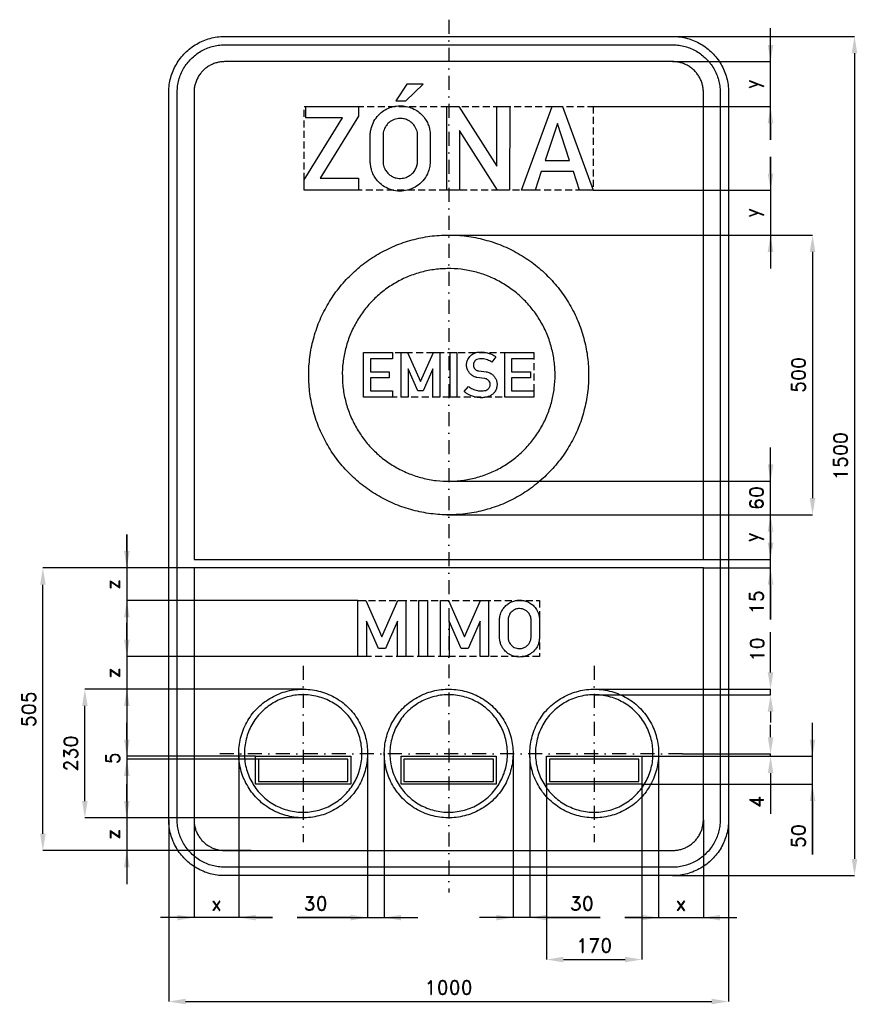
# Model space of a CAD drawing. Header units: millimetres. Extents: x -266 to 1230, y -230 to 1530.
import ezdxf

# ---------------------------------------------------------------- set-up
doc = ezdxf.new("R2010")
doc.units = ezdxf.units.MM
doc.header["$LTSCALE"] = 5
doc.linetypes.add('ČERCHOVANÁX2', pattern=[2, 1, -0.5, 0, -0.5])
doc.linetypes.add('ČÁRKOVANÁX2', pattern=[1.5, 1, -0.5])
doc.layers.add('Kóty', color=2, linetype='Continuous')
doc.layers.add('Značka', color=7, linetype='Continuous')
doc.styles.get("Standard").update_dxf_attribs({"font": 'romand.shx', "height": 25})
doc.dimstyles.get("Standard").update_dxf_attribs({"dimtxt": 25, "dimasz": 30, "dimexe": 0.18, "dimexo": 0.0625, "dimgap": 12.5, "dimtad": 1, "dimdec": 0, "dimzin": 0, "dimdsep": 46, "dimtxsty": 'Standard', "dimcen": 0.09, "dimadec": 0, "dimazin": 0, "dimtfac": 1, "dimtdec": 0, "dimtofl": 0, "dimtmove": 0, "dimatfit": 3, "dimfxl": 1, "dimtolj": 1, "dimtzin": 0, "dimarcsym": 0})

# ---------------------------------------------------------------- blocks, each defined once
blk = doc.blocks.new('*D0')
at = {"layer": 'Defpoints', "color": 0, "transparency": 16777216}
for p in [(503.3, 1145), (496.7, 645), (1150, 645)]:
    blk.add_point(p, dxfattribs=at)
at = {"layer": 'Kóty', "color": 0, "lineweight": -2, "transparency": 16777216}
for p, q in [((503.3, 1145), (1150.2, 1145)), ((1150, 1115), (1150, 675)), ((496.8, 645), (1150.2, 645))]:
    blk.add_line(p, q, dxfattribs=at)
at = {"layer": 'Kóty', "color": 0, "transparency": 16777216}
for points in [[(1145, 1115), (1155, 1115), (1150, 1145)], [(1145, 675), (1155, 675), (1150, 645)]]:
    blk.add_solid(points, dxfattribs=at)
at = {"layer": 'Kóty', "color": 0, "transparency": 16777216, "insert": (1125, 895), "char_height": 25, "attachment_point": 5, "rotation": 90}
blk.add_mtext('\\A1;500', dxfattribs=at)
blk = doc.blocks.new('*D1')
at = {"layer": 'Defpoints', "color": 0, "transparency": 16777216}
for p in [(-75, 550), (45, 550), (337.7, 491.7)]:
    blk.add_point(p, dxfattribs=at)
at = {"layer": 'Kóty', "color": 0, "lineweight": -2, "transparency": 16777216}
for p, q in [((-75, 580), (-75, 610)), ((44.9, 550), (-75.2, 550)), ((337.7, 491.7), (-75.2, 491.7)), ((-75, 461.7), (-75, 431.7))]:
    blk.add_line(p, q, dxfattribs=at)
at = {"layer": 'Kóty', "color": 0, "transparency": 16777216}
for points in [[(-80, 580), (-70, 580), (-75, 550)], [(-80, 461.7), (-70, 461.7), (-75, 491.7)]]:
    blk.add_solid(points, dxfattribs=at)
at = {"layer": 'Kóty', "color": 0, "transparency": 16777216, "insert": (-100, 520.8), "char_height": 25, "attachment_point": 5, "rotation": 90}
blk.add_mtext('\\A1;z', dxfattribs=at)
blk = doc.blocks.new('*D2')
at = {"layer": 'Defpoints', "color": 0, "transparency": 16777216}
for p in [(337.7, 391.7), (-75, 333.3), (241.5, 333.3)]:
    blk.add_point(p, dxfattribs=at)
at = {"layer": 'Kóty', "color": 0, "lineweight": -2, "transparency": 16777216}
for p, q in [((-75, 421.7), (-75, 451.7)), ((337.7, 391.7), (-75.2, 391.7)), ((241.4, 333.3), (-75.2, 333.3)), ((-75, 303.3), (-75, 273.3))]:
    blk.add_line(p, q, dxfattribs=at)
at = {"layer": 'Kóty', "color": 0, "transparency": 16777216}
for points in [[(-80, 421.7), (-70, 421.7), (-75, 391.7)], [(-80, 303.3), (-70, 303.3), (-75, 333.3)]]:
    blk.add_solid(points, dxfattribs=at)
at = {"layer": 'Kóty', "color": 0, "transparency": 16777216, "insert": (-100, 362.5), "char_height": 25, "attachment_point": 5, "rotation": 90}
blk.add_mtext('\\A1;z', dxfattribs=at)
blk = doc.blocks.new('*D3')
at = {"layer": 'Defpoints', "color": 0, "transparency": 16777216}
for p in [(675, 163.3), (845, 163.3), (845, -150)]:
    blk.add_point(p, dxfattribs=at)
at = {"layer": 'Kóty', "color": 0, "lineweight": -2, "transparency": 16777216}
for p, q in [((675, 163.3), (675, -150.2)), ((845, 163.3), (845, -150.2)), ((705, -150), (815, -150))]:
    blk.add_line(p, q, dxfattribs=at)
at = {"layer": 'Kóty', "color": 0, "transparency": 16777216}
for points in [[(705, -145), (705, -155), (675, -150)], [(815, -145), (815, -155), (845, -150)]]:
    blk.add_solid(points, dxfattribs=at)
at = {"layer": 'Kóty', "color": 0, "transparency": 16777216, "insert": (760, -125), "char_height": 25, "attachment_point": 5}
blk.add_mtext('\\A1;170', dxfattribs=at)
blk = doc.blocks.new('*D4')
at = {"layer": 'Defpoints', "color": 0, "transparency": 16777216}
for p in [(0, 100), (1000, 100), (1000, -225)]:
    blk.add_point(p, dxfattribs=at)
at = {"layer": 'Kóty', "color": 0, "lineweight": -2, "transparency": 16777216}
for p, q in [((0, 99.9), (0, -225.2)), ((1000, 99.9), (1000, -225.2)), ((30, -225), (970, -225))]:
    blk.add_line(p, q, dxfattribs=at)
at = {"layer": 'Kóty', "color": 0, "transparency": 16777216}
for points in [[(30, -220), (30, -230), (0, -225)], [(970, -220), (970, -230), (1000, -225)]]:
    blk.add_solid(points, dxfattribs=at)
at = {"layer": 'Kóty', "color": 0, "transparency": 16777216, "insert": (500, -200), "char_height": 25, "attachment_point": 5}
blk.add_mtext('\\A1;1000', dxfattribs=at)
blk = doc.blocks.new('*D5')
at = {"layer": 'Defpoints', "color": 0, "transparency": 16777216}
for p in [(900, 1500), (900, 0), (1225, 0)]:
    blk.add_point(p, dxfattribs=at)
at = {"layer": 'Kóty', "color": 0, "lineweight": -2, "transparency": 16777216}
for p, q in [((900.1, 1500), (1225.2, 1500)), ((1225, 1470), (1225, 30)), ((900.1, 0), (1225.2, 0))]:
    blk.add_line(p, q, dxfattribs=at)
at = {"layer": 'Kóty', "color": 0, "transparency": 16777216}
for points in [[(1220, 1470), (1230, 1470), (1225, 1500)], [(1220, 30), (1230, 30), (1225, 0)]]:
    blk.add_solid(points, dxfattribs=at)
at = {"layer": 'Kóty', "color": 0, "transparency": 16777216, "insert": (1200, 750), "char_height": 25, "attachment_point": 5, "rotation": 90}
blk.add_mtext('\\A1;1500', dxfattribs=at)
blk = doc.blocks.new('*D6')
at = {"layer": 'Defpoints', "color": 0, "transparency": 16777216}
for p in [(-150, 333.3), (241.5, 333.3), (240, 103.3)]:
    blk.add_point(p, dxfattribs=at)
at = {"layer": 'Kóty', "color": 0, "lineweight": -2, "transparency": 16777216}
for p, q in [((241.4, 333.3), (-150.2, 333.3)), ((-150, 133.3), (-150, 303.3)), ((239.9, 103.3), (-150.2, 103.3))]:
    blk.add_line(p, q, dxfattribs=at)
at = {"layer": 'Kóty', "color": 0, "transparency": 16777216}
for points in [[(-155, 303.3), (-145, 303.3), (-150, 333.3)], [(-155, 133.3), (-145, 133.3), (-150, 103.3)]]:
    blk.add_solid(points, dxfattribs=at)
at = {"layer": 'Kóty', "color": 0, "transparency": 16777216, "insert": (-175, 218.3), "char_height": 25, "attachment_point": 5, "rotation": 90}
blk.add_mtext('\\A1;230', dxfattribs=at)
blk = doc.blocks.new('*D7')
at = {"layer": 'Defpoints', "color": 0, "transparency": 16777216}
for p in [(-225, 550), (45, 550), (147.3, 45)]:
    blk.add_point(p, dxfattribs=at)
at = {"layer": 'Kóty', "color": 0, "lineweight": -2, "transparency": 16777216}
for p, q in [((44.9, 550), (-225.2, 550)), ((-225, 75), (-225, 520)), ((147.3, 45), (-225.2, 45))]:
    blk.add_line(p, q, dxfattribs=at)
at = {"layer": 'Kóty', "color": 0, "transparency": 16777216}
for points in [[(-230, 520), (-220, 520), (-225, 550)], [(-230, 75), (-220, 75), (-225, 45)]]:
    blk.add_solid(points, dxfattribs=at)
at = {"layer": 'Kóty', "color": 0, "transparency": 16777216, "insert": (-250, 297.5), "char_height": 25, "attachment_point": 5, "rotation": 90}
blk.add_mtext('\\A1;505', dxfattribs=at)

msp = doc.modelspace()

# ---------------------------------------------------------------- linework, layer by layer
at = {"layer": 'Kóty'}
for p, q in [((1075, 1315), (1075, 1515)), ((900.1, 1455), (1075.2, 1455)), ((758.1, 1375), (1075.2, 1375)), ((1075, 1345), (1075, 1315)), ((1075, 1255), (1075, 1285)), ((1075, 1285), (1075, 1085)), ((758.1, 1225), (1075.2, 1225)), ((503.3, 1145), (1075.2, 1145)), ((1075.1, 458.1), (1075.1, 765)), ((502.5, 705), (1075.3, 705)), ((496.9, 645), (1075.2, 645)), ((500.1, 645), (1075.3, 645)), ((1075, 595), (1075, 625)), ((1075.1, 595), (1075.1, 625)), ((-75, 610), (-75.1, -15)), ((1075, 615), (1075, 585)), ((1075, 615), (1075, 585)), ((1075.1, 615), (1075.1, 585)), ((955.1, 565), (1075.2, 565)), ((955.1, 565), (1075.3, 565)), ((955.1, 550), (1075.3, 550)), ((1075.1, 520), (1075.1, 458.1)), ((1075, 363.3), (1075, 435)), ((760.1, 323.3), (1075.2, 323.3)), ((760.2, 333.3), (1075.2, 333.3)), ((1075, 293.3), (1075, 273.8)), ((-75, 243.3), (-75, 273.3)), ((1075, 247.5), (1075, 269.8)), ((1150, 37.9), (1150, 273.3)), ((155, 213.3), (-75.2, 213.3)), ((125, 219.8), (125, -75.2)), ((355, 218.3), (355, -75.2)), ((385, 219.7), (385, -75.2)), ((615, 216.7), (615, -75.2)), ((645.1, 212.2), (645.1, -75.2)), ((845.1, 213.3), (1150.2, 213.3)), ((845.1, 213.3), (1075.2, 213.3)), ((845.1, 213.3), (1075.2, 213.3)), ((874.8, 225.4), (874.8, -75.2)), ((917.5, 217.5), (1075.2, 217.5)), ((160, 208.3), (-75.2, 208.3)), ((-75, 178.3), (-75, 106.7)), ((1075, 183.3), (1075, 110.5)), ((-75.1, 133.3), (-75.1, 163.3)), ((845.1, 163.3), (1150.2, 163.3)), ((1150, 133.3), (1150, 37.9)), ((238.4, 103.3), (-75.3, 103.3)), ((45, 99.9), (45, -75.2)), ((955, 99.9), (955, -75.2)), ((99.9, 45), (-75.3, 45)), ((185, -75), (-15, -75)), ((155, -75), (185, -75)), ((229.5, -75), (445, -75)), ((325, -75), (229.5, -75)), ((770.6, -75), (555, -75)), ((675.1, -75), (770.6, -75)), ((844.8, -75), (814.8, -75)), ((814.8, -75), (1015, -75))]:
    msp.add_line(p, q, dxfattribs=at)
for points in [[(1075, 323.3), (1075, 333.3)], [(1075, 213.3), (1075, 217.5)]]:
    msp.add_lwpolyline(points, dxfattribs=at)
for points in [[(1070, 1485), (1080, 1485), (1075, 1455)], [(1070, 1345), (1080, 1345), (1075, 1375)], [(1070, 1255), (1080, 1255), (1075, 1225)], [(1070, 1115), (1080, 1115), (1075, 1145)], [(1070.1, 735), (1080.1, 735), (1075.1, 705)], [(1070, 615), (1080, 615), (1075, 645)], [(1070, 615), (1080, 615), (1075, 645)], [(1070.1, 615), (1080.1, 615), (1075.1, 645)], [(1070, 595), (1080, 595), (1075, 565)], [(1070.1, 595), (1080.1, 595), (1075.1, 565)], [(1070.1, 520), (1080.1, 520), (1075.1, 550)], [(1070, 363.3), (1080, 363.3), (1075, 333.3)], [(1070, 293.3), (1080, 293.3), (1075, 323.3)], [(1070, 247.5), (1080, 247.5), (1075, 217.5)], [(-80, 243.3), (-70, 243.3), (-75, 213.3)], [(1145, 243.3), (1155, 243.3), (1150, 213.3)], [(1070, 183.3), (1080, 183.3), (1075, 213.3)], [(-80, 178.3), (-70, 178.3), (-75, 208.3)], [(1145, 133.3), (1155, 133.3), (1150, 163.3)], [(-80.1, 133.3), (-70.1, 133.3), (-75.1, 103.3)], [(-80.1, 15), (-70.1, 15), (-75.1, 45)], [(15, -70), (15, -80), (45, -75)], [(155, -70), (155, -80), (125, -75)], [(325, -70), (325, -80), (355, -75)], [(415, -70), (415, -80), (385, -75)], [(585, -70), (585, -80), (615, -75)], [(675.1, -70), (675.1, -80), (645.1, -75)], [(844.8, -70), (844.8, -80), (874.8, -75)], [(985, -70), (985, -80), (955, -75)]]:
    msp.add_solid(points, dxfattribs=at)
at = {"layer": 'Značka', "color": 6, "linetype": 'ČERCHOVANÁX2', "lineweight": 25, "ltscale": 5}
for p, q in [((500, 1530), (500, -30)), ((240, 375), (240, 60)), ((760, 375), (760, 60)), ((917.5, 217.5), (82.5, 217.5))]:
    msp.add_line(p, q, dxfattribs=at)
at = {"layer": 'Značka', "color": 5}
for points in [[(100, 0), (99.6, 0), (99.2, 0, -0.03218), (86.3, 0.9, -0.035443), (73.6, 3.5, -0.036267), (61.3, 7.7, -0.03442), (49.8, 13.5, -0.033722), (39, 20.7, -0.034085), (29.3, 29.3, -0.034209), (20.7, 39, -0.034229), (13.5, 49.8, -0.034044), (7.7, 61.3, -0.033412), (3.5, 73.6, -0.034127), (0.9, 86.3, -0.036745), (0, 99.2), (0, 99.6), (0, 100), (0, 1400), (0, 1400.4), (0, 1400.8, -0.03218), (0.9, 1413.7, -0.035441), (3.5, 1426.4, -0.03627), (7.7, 1438.7, -0.034417), (13.5, 1450.2, -0.033719), (20.7, 1461, -0.034078), (29.3, 1470.7, -0.034208), (39, 1479.3, -0.034227), (49.8, 1486.5, -0.034051), (61.3, 1492.3, -0.033416), (73.6, 1496.5, -0.034129), (86.3, 1499.1, -0.036746), (99.2, 1500), (99.6, 1500), (100, 1500), (900, 1500), (900.4, 1500), (900.8, 1500, -0.032179), (913.7, 1499.1, -0.035451), (926.4, 1496.5, -0.036282), (938.7, 1492.3, -0.034425), (950.2, 1486.5, -0.033731), (961, 1479.3, -0.034081), (970.7, 1470.7, -0.034214), (979.3, 1461, -0.034229), (986.5, 1450.2, -0.034034), (992.3, 1438.7, -0.033411), (996.5, 1426.4, -0.034122), (999.1, 1413.7, -0.036741), (1000, 1400.8), (1000, 1400.4), (1000, 1400), (1000, 100), (1000, 99.6), (1000, 99.2, -0.032179), (999.1, 86.3, -0.035442), (996.5, 73.6, -0.036264), (992.3, 61.3, -0.034415), (986.5, 49.8, -0.033719), (979.3, 39, -0.034086), (970.7, 29.3, -0.034205), (961, 20.7, -0.03423), (950.2, 13.5, -0.034046), (938.7, 7.7, -0.033413), (926.4, 3.5, -0.034127), (913.7, 0.9, -0.036745), (900.8, 0), (900.4, 0), (900, 0), (100, 0)], [(15, 550), (15, 565), (15, 1400), (15, 1400.3), (15, 1400.7, -0.032181), (15.8, 1411.6, -0.035444), (18, 1422.4, -0.036267), (21.5, 1432.9, -0.034419), (26.5, 1442.7, -0.033711), (32.6, 1451.9, -0.034078), (39.9, 1460.1, -0.034195), (48.1, 1467.4, -0.034219), (57.3, 1473.5, -0.034051), (67.1, 1478.4, -0.033409), (77.6, 1482, -0.034121), (88.4, 1484.3, -0.036745), (99.3, 1485), (99.7, 1485), (100, 1485), (900, 1485), (900.3, 1485), (900.7, 1485, -0.032174), (911.6, 1484.2, -0.03544), (922.4, 1482, -0.036261), (932.9, 1478.5, -0.03443), (942.7, 1473.5, -0.033731), (951.9, 1467.4, -0.03408), (960.1, 1460.1, -0.034212), (967.4, 1451.9, -0.03423), (973.5, 1442.7, -0.034037), (978.4, 1432.9, -0.033418), (982, 1422.4, -0.034127), (984.3, 1411.6, -0.036751), (985, 1400.7), (985, 1400.3), (985, 1400), (985, 565), (985, 550), (985, 100), (985, 99.7), (985, 99.3, -0.032185), (984.2, 88.4, -0.03545), (982, 77.6, -0.036271), (978.5, 67.1, -0.034419), (973.5, 57.3, -0.033715), (967.4, 48.1, -0.034083), (960.1, 39.9, -0.034209), (951.9, 32.6, -0.034231), (942.7, 26.5, -0.034042), (932.9, 21.6, -0.033411), (922.4, 18, -0.034127), (911.6, 15.7, -0.036745), (900.7, 15), (900.3, 15), (900, 15), (100, 15), (99.7, 15), (99.3, 15, -0.03218), (88.4, 15.8, -0.035443), (77.6, 18, -0.036267), (67.1, 21.5, -0.03442), (57.3, 26.5, -0.033721), (48.1, 32.6, -0.034085), (39.9, 39.9, -0.034209), (32.6, 48.1, -0.034229), (26.5, 57.3, -0.034045), (21.6, 67.1, -0.033412), (18, 77.6, -0.034127), (15.7, 88.4, -0.036745), (15, 99.3), (15, 99.7), (15, 100), (15, 550)], [(955, 565), (955, 1400), (955, 1400.2), (955, 1400.4, 0.032187), (954.5, 1407.5, 0.035442), (953.1, 1414.5, 0.036278), (950.8, 1421.3, 0.034421), (947.6, 1427.6, 0.033718), (943.6, 1433.6, 0.034078), (938.9, 1438.9, 0.034199), (933.6, 1443.6, 0.034236), (927.6, 1447.6, 0.03403), (921.3, 1450.8, 0.033395), (914.5, 1453.1, 0.034109), (907.5, 1454.5, 0.036744), (900.4, 1455), (900.2, 1455), (900, 1455), (100, 1455), (99.8, 1455), (99.6, 1455, 0.032171), (92.5, 1454.5, 0.035429), (85.5, 1453.1, 0.036266), (78.7, 1450.8, 0.034431), (72.4, 1447.6, 0.033735), (66.4, 1443.6, 0.034079), (61.1, 1438.9, 0.034224), (56.4, 1433.6, 0.034235), (52.4, 1427.6, 0.03404), (49.3, 1421.3, 0.033409), (46.9, 1414.5, 0.034125), (45.5, 1407.5, 0.036745), (45, 1400.4), (45, 1400.2), (45, 1400), (45, 565), (955, 565)], [(359.9, 1324.1), (359.9, 1325.3, -0.004505), (360, 1326.5, -0.030683), (360.9, 1332.8, -0.031072), (362.5, 1338.9, -0.066296), (368.2, 1351.3, -0.068482), (377.1, 1361.8, -0.061863), (386.8, 1369.1, -0.059923), (398, 1373.8, -0.057341), (409.6, 1376, -0.057589), (421.4, 1375.5, -0.056911), (432.6, 1372.7, -0.057493), (442.9, 1367.4, -0.055383), (451.6, 1360.3, -0.053451), (458.6, 1351.6, -0.043032), (462.8, 1344, -0.048848), (465.5, 1335.9, -0.022717), (466.4, 1331.4, -0.012954), (466.9, 1326.9), (467, 1326.2), (467, 1325.4), (467, 1275.2), (466.9, 1274), (466.8, 1272.9, -0.035771), (465.2, 1263.6, -0.047842), (462.1, 1254.6, -0.078793), (454.1, 1242.1, -0.073103), (442.6, 1232.4, -0.060124), (431.8, 1226.9, -0.05985), (419.9, 1224.1, -0.071109), (405.2, 1224.2, -0.074185), (391.1, 1228.5, -0.06605), (380, 1235.2, -0.061697), (370.9, 1244.6, -0.047084), (365.7, 1252.6, -0.053875), (362.2, 1261.4, -0.030216), (360.9, 1267.3, -0.017682), (360.1, 1273.2), (360, 1274.6), (359.9, 1276), (359.9, 1324.1)], [(382.7, 1324), (382.7, 1276), (382.8, 1275.1), (382.9, 1274.2, 0.037582), (383.7, 1269.4, 0.041672), (385.2, 1264.9, 0.062889), (388.7, 1258.7, 0.060169), (393.7, 1253.5, 0.059419), (399.4, 1249.5, 0.064335), (405.9, 1247.1, 0.050508), (411.3, 1246.3, 0.044566), (416.8, 1246.6, 0.073906), (426, 1249, 0.085006), (434, 1254.2, 0.07363), (439.3, 1260.3, 0.063582), (442.8, 1267.7, 0.033206), (443.8, 1271.4, 0.04265), (444.3, 1275.1, 0.004469), (444.3, 1275.6, 0.001447), (444.3, 1276.1), (444.3, 1323.8, 0.00279), (444.3, 1324.7, 0.008396), (444.3, 1325.6, 0.062608), (443.5, 1330.8, 0.048327), (441.5, 1335.8, 0.076899), (435.9, 1343.8, 0.083764), (428.2, 1349.7, 0.069884), (421, 1352.6, 0.066694), (413.3, 1353.5, 0.08853), (402.6, 1351.6, 0.09812), (393.4, 1346.1, 0.062826), (388.8, 1341.1, 0.051383), (385.5, 1335.3, 0.039519), (383.7, 1330.5, 0.050747), (382.8, 1325.6, 0.007129), (382.8, 1324.8), (382.7, 1324)], [(535.6, 874.6), (536.3, 874), (537.1, 873.4, 0.039094), (540.8, 870.9, 0.032101), (544.8, 869.1, 0.032644), (549.1, 867.6, 0.039891), (553.5, 866.7, 0.02447), (556.5, 866.5, 0.014315), (559.5, 866.6, 0.035315), (564, 866.9, 0.084162), (568.3, 868.3, 0.055235), (570.2, 869.6, 0.056056), (571.9, 871.3, 0.057309), (573.1, 873.2, 0.05692), (573.9, 875.5, 0.062813), (574.2, 878, 0.064444), (573.9, 880.6, 0.085842), (572.5, 883.8, 0.089189), (570.1, 886.3, 0.071847), (567.6, 887.8, 0.05929), (564.8, 888.6), (564.5, 888.6), (564.1, 888.7), (550.2, 890.5), (549.6, 890.6), (549.1, 890.8, -0.017775), (546.4, 891.7, -0.03229), (543.8, 892.9, -0.062169), (539.9, 895.6, -0.055267), (536.6, 899.1, -0.068832), (533.6, 904.6, -0.072909), (532.1, 910.6, -0.074672), (532.3, 916.8, -0.072249), (534.3, 922.7, -0.094606), (539.3, 929.7, -0.103589), (546.6, 934.2, -0.055198), (551.1, 935.5, -0.035106), (555.9, 936, -0.029408), (561.2, 935.9, -0.030634), (566.5, 935.1, -0.032949), (572.2, 933.6, -0.029905), (577.7, 931.4, -0.019568), (580.5, 930, -0.028919), (583.2, 928.4), (583.7, 928), (584.2, 927.6), (577.3, 917.8), (576.4, 918.3), (575.5, 918.9, 0.031827), (571.3, 921, 0.035483), (566.8, 922.5, 0.037916), (562.3, 923.5, 0.035627), (557.5, 923.7, 0.056962), (552.5, 923.2, 0.118673), (548.1, 921.2, 0.089579), (545.9, 918.7, 0.077147), (544.6, 915.7, 0.050947), (544.2, 913.6, 0.054962), (544.2, 911.5, 0.076581), (545, 908.6, 0.070218), (546.7, 906, 0.053255), (548.3, 904.4, 0.05745), (550.2, 903.2), (551.2, 902.8, 0.033018), (552.2, 902.5), (553.1, 902.3), (553.9, 902.2), (567.1, 900.5), (567.5, 900.4), (568, 900.3, -0.057697), (571.7, 899.3, -0.045334), (575.2, 897.5, -0.062117), (579.8, 894, -0.068455), (583.3, 889.3, -0.067337), (585.6, 884.2, -0.064542), (586.4, 878.6, -0.073528), (585.7, 872.2, -0.075695), (583.2, 866.2, -0.065672), (579.9, 861.8, -0.066685), (575.5, 858.4, -0.056072), (570.8, 856.2, -0.038287), (565.8, 855, -0.042206), (558.5, 854.3, -0.042482), (551.3, 854.8, -0.04068), (544.3, 856.3, -0.036901), (537.6, 859, -0.028944), (533.2, 861.3, -0.038941), (529.1, 864.2), (528.4, 864.8), (527.7, 865.4), (535.6, 874.6)], [(955, 550), (45, 550), (45, 100), (45, 99.8), (45, 99.6, 0.03218), (45.5, 92.5, 0.035443), (46.9, 85.5, 0.036267), (49.2, 78.7, 0.034421), (52.4, 72.4, 0.033721), (56.4, 66.4, 0.034084), (61.1, 61.1, 0.034208), (66.4, 56.4, 0.03423), (72.4, 52.4, 0.034044), (78.7, 49.3, 0.033412), (85.5, 46.9, 0.034127), (92.5, 45.5, 0.036745), (99.6, 45), (99.8, 45), (100, 45), (900, 45), (900.2, 45), (900.4, 45, 0.03218), (907.5, 45.5, 0.035442), (914.5, 46.9, 0.036265), (921.3, 49.2, 0.034422), (927.6, 52.4, 0.033717), (933.6, 56.4, 0.034088), (938.9, 61.1, 0.034212), (943.6, 66.4, 0.034229), (947.6, 72.4, 0.034042), (950.7, 78.7, 0.033412), (953.1, 85.5, 0.034125), (954.5, 92.5, 0.036743), (955, 99.6), (955, 99.8), (955, 100), (955, 550)], [(590.8, 457.7), (590.9, 458.5), (590.9, 459.4, -0.030684), (591.5, 463.5, -0.031084), (592.6, 467.6, -0.066303), (596.4, 475.9, -0.06848), (602.3, 482.8, -0.061856), (608.8, 487.7, -0.059928), (616.3, 490.9, -0.057341), (624, 492.3, -0.057578), (631.8, 492, -0.056917), (639.3, 490.1, -0.057499), (646.2, 486.6, -0.055381), (652, 481.9, -0.053459), (656.7, 476, -0.043032), (659.5, 471, -0.048861), (661.3, 465.6, -0.022692), (661.8, 462.6, -0.01293), (662.2, 459.6), (662.2, 459.1), (662.3, 458.6), (662.3, 425.1), (662.2, 424.4), (662.1, 423.6, -0.035759), (661.1, 417.4, -0.047835), (659, 411.4, -0.078798), (653.6, 403.1, -0.073093), (646, 396.6, -0.060113), (638.8, 392.9, -0.059849), (630.9, 391.1, -0.071113), (621, 391.1, -0.074185), (611.6, 394, -0.066039), (604.2, 398.5, -0.061687), (598.2, 404.7, -0.047086), (594.7, 410.1, -0.053884), (592.4, 415.9, -0.030223), (591.5, 419.8, -0.017688), (591, 423.8), (590.9, 424.7), (590.8, 425.7), (590.8, 457.7)], [(606.1, 457.6), (606.1, 425.6), (606.1, 425), (606.2, 424.4, 0.037609), (606.7, 421.3, 0.041694), (607.7, 418.3, 0.062882), (610.1, 414.1, 0.060173), (613.4, 410.7, 0.059408), (617.2, 408, 0.064322), (621.6, 406.4, 0.05052), (625.1, 405.9, 0.044564), (628.8, 406, 0.073911), (634.9, 407.7, 0.085007), (640.2, 411.1, 0.073635), (643.8, 415.2, 0.063584), (646.1, 420.1, 0.03321), (646.8, 422.6, 0.042639), (647.1, 425.1), (647.1, 425.4), (647.1, 425.7), (647.1, 457.6), (647.1, 458.1), (647.1, 458.7, 0.062606), (646.6, 462.2, 0.048317), (645.2, 465.5, 0.076914), (641.5, 470.9, 0.083782), (636.4, 474.8, 0.069858), (631.6, 476.7, 0.066675), (626.4, 477.3, 0.088519), (619.3, 476.1, 0.098117), (613.2, 472.4, 0.062842), (610.1, 469.1, 0.051396), (607.9, 465.2, 0.039513), (606.7, 462, 0.05073), (606.1, 458.8), (606.1, 458.2), (606.1, 457.6)], [(355, 218.3), (355, 217.6), (355, 216.8, -0.032167), (353.8, 201.8, -0.035723), (350.7, 187.1, -0.036664), (345.7, 172.9, -0.034753), (338.8, 159.5, -0.034039), (330.3, 147.1, -0.034452), (320.2, 136, -0.034561), (308.8, 126.1, -0.034429), (296.2, 118, -0.03439), (282.6, 111.5, -0.034419), (268.3, 106.9, -0.034424), (253.5, 104.1, -0.034417), (238.5, 103.3, -0.034416), (223.5, 104.5, -0.034416), (208.8, 107.7, -0.034417), (194.6, 112.6, -0.034417), (181.2, 119.5, -0.034418), (168.8, 128, -0.034417), (157.6, 138.1, -0.034417), (147.8, 149.5, -0.034418), (139.7, 162.1, -0.034418), (133.1, 175.7, -0.034418), (128.5, 190, -0.034417), (125.7, 204.8, -0.034417), (125, 219.8, -0.034417), (126.1, 234.8, -0.034415), (129.3, 249.5, -0.034417), (134.3, 263.7, -0.034417), (141.2, 277.1, -0.034415), (149.6, 289.6, -0.034415), (159.8, 300.7, -0.034417), (171.2, 310.5, -0.034416), (183.8, 318.7, -0.034416), (197.4, 325.2, -0.034416), (211.7, 329.8, -0.034415), (226.5, 332.6, -0.034418), (241.5, 333.3, -0.034418), (256.5, 332.2, -0.034417), (271.2, 329, -0.034415), (285.4, 324, -0.034416), (298.8, 317.2, -0.034419), (311.2, 308.7, -0.034405), (322.4, 298.6, -0.034414), (332.2, 287.2, -0.034488), (340.3, 274.5, -0.034419), (346.9, 261, -0.034077), (351.5, 246.6, -0.03279), (354.2, 232.6, -0.034267), (355, 218.3)], [(355, 218.3), (355, 217.6), (355, 216.8, -0.032167), (353.8, 201.8, -0.035723), (350.7, 187.1, -0.036664), (345.7, 172.9, -0.034753), (338.8, 159.5, -0.034039), (330.3, 147.1, -0.034452), (320.2, 136, -0.034561), (308.8, 126.1, -0.034429), (296.2, 118, -0.03439), (282.6, 111.5, -0.034419), (268.3, 106.9, -0.034424), (253.5, 104.1, -0.034417), (238.5, 103.3, -0.034416), (223.5, 104.5, -0.034416), (208.8, 107.7, -0.034417), (194.6, 112.6, -0.034417), (181.2, 119.5, -0.034418), (168.8, 128, -0.034417), (157.6, 138.1, -0.034417), (147.8, 149.5, -0.034418), (139.7, 162.1, -0.034418), (133.1, 175.7, -0.034418), (128.5, 190, -0.034417), (125.7, 204.8, -0.034417), (125, 219.8, -0.034417), (126.1, 234.8, -0.034415), (129.3, 249.5, -0.034417), (134.3, 263.7, -0.034417), (141.2, 277.1, -0.034415), (149.6, 289.6, -0.034415), (159.8, 300.7, -0.034417), (171.2, 310.5, -0.034416), (183.8, 318.7, -0.034416), (197.4, 325.2, -0.034416), (211.7, 329.8, -0.034415), (226.5, 332.6, -0.034418), (241.5, 333.3, -0.034418), (256.5, 332.2, -0.034417), (271.2, 329, -0.034415), (285.4, 324, -0.034416), (298.8, 317.2, -0.034419), (311.2, 308.7, -0.034405), (322.4, 298.6, -0.034414), (332.2, 287.2, -0.034488), (340.3, 274.5, -0.034419), (346.9, 261, -0.034077), (351.5, 246.6, -0.03279), (354.2, 232.6, -0.034267), (355, 218.3)], [(615, 218.3), (615, 217.6), (615, 216.8, -0.032165), (613.8, 201.8, -0.035725), (610.7, 187.1, -0.036664), (605.7, 172.9, -0.034759), (598.8, 159.5, -0.034044), (590.3, 147.1, -0.034457), (580.2, 136, -0.03456), (568.8, 126.1, -0.034424), (556.2, 118, -0.034388), (542.6, 111.5, -0.034419), (528.3, 106.9, -0.034424), (513.5, 104.1, -0.034417), (498.5, 103.3, -0.034416), (483.5, 104.5, -0.034417), (468.8, 107.7, -0.034417), (454.6, 112.6, -0.034417), (441.2, 119.5, -0.034418), (428.8, 128, -0.034419), (417.6, 138.1, -0.034417), (407.8, 149.5, -0.034416), (399.7, 162.1, -0.034416), (393.1, 175.7, -0.034416), (388.5, 190, -0.034418), (385.7, 204.8, -0.034416), (385, 219.8, -0.03442), (386.1, 234.8, -0.034419), (389.3, 249.5, -0.034417), (394.3, 263.7, -0.034419), (401.2, 277.1, -0.034417), (409.6, 289.6, -0.034415), (419.8, 300.7, -0.034416), (431.2, 310.5, -0.034416), (443.8, 318.7, -0.034416), (457.4, 325.2, -0.034416), (471.7, 329.8, -0.034416), (486.5, 332.6, -0.034418), (501.5, 333.3, -0.034418), (516.5, 332.2, -0.034417), (531.2, 329, -0.034416), (545.4, 324, -0.034414), (558.8, 317.2, -0.034417), (571.2, 308.7, -0.034409), (582.4, 298.6, -0.034417), (592.2, 287.2, -0.034486), (600.3, 274.5, -0.034419), (606.9, 261, -0.034077), (611.5, 246.6, -0.03279), (614.2, 232.6, -0.034267), (615, 218.3)], [(615, 218.3), (615, 217.6), (615, 216.8, -0.032165), (613.8, 201.8, -0.035725), (610.7, 187.1, -0.036664), (605.7, 172.9, -0.034759), (598.8, 159.5, -0.034044), (590.3, 147.1, -0.034457), (580.2, 136, -0.03456), (568.8, 126.1, -0.034424), (556.2, 118, -0.034388), (542.6, 111.5, -0.034419), (528.3, 106.9, -0.034424), (513.5, 104.1, -0.034417), (498.5, 103.3, -0.034416), (483.5, 104.5, -0.034417), (468.8, 107.7, -0.034417), (454.6, 112.6, -0.034417), (441.2, 119.5, -0.034418), (428.8, 128, -0.034419), (417.6, 138.1, -0.034417), (407.8, 149.5, -0.034416), (399.7, 162.1, -0.034416), (393.1, 175.7, -0.034416), (388.5, 190, -0.034418), (385.7, 204.8, -0.034416), (385, 219.8, -0.03442), (386.1, 234.8, -0.034419), (389.3, 249.5, -0.034417), (394.3, 263.7, -0.034419), (401.2, 277.1, -0.034417), (409.6, 289.6, -0.034415), (419.8, 300.7, -0.034416), (431.2, 310.5, -0.034416), (443.8, 318.7, -0.034416), (457.4, 325.2, -0.034416), (471.7, 329.8, -0.034416), (486.5, 332.6, -0.034418), (501.5, 333.3, -0.034418), (516.5, 332.2, -0.034417), (531.2, 329, -0.034416), (545.4, 324, -0.034414), (558.8, 317.2, -0.034417), (571.2, 308.7, -0.034409), (582.4, 298.6, -0.034417), (592.2, 287.2, -0.034486), (600.3, 274.5, -0.034419), (606.9, 261, -0.034077), (611.5, 246.6, -0.03279), (614.2, 232.6, -0.034267), (615, 218.3)], [(605, 218.3), (605, 219), (605, 219.7, 0.032163), (603.9, 233.4, 0.035722), (601.1, 246.8, 0.036661), (596.5, 259.8, 0.034751), (590.2, 272, 0.034036), (582.5, 283.4, 0.034454), (573.3, 293.5, 0.03456), (562.9, 302.5, 0.03443), (551.3, 309.9, 0.034389), (538.9, 315.9, 0.034419), (525.8, 320.1, 0.034426), (512.3, 322.7, 0.034419), (498.6, 323.3, 0.034415), (484.9, 322.3, 0.034414), (471.5, 319.4, 0.034414), (458.5, 314.8, 0.034418), (446.3, 308.6, 0.034417), (435, 300.8, 0.034419), (424.8, 291.6, 0.034418), (415.8, 281.2, 0.034416), (408.4, 269.6, 0.034416), (402.4, 257.3, 0.034415), (398.2, 244.2, 0.034415), (395.7, 230.7, 0.034417), (395, 217, 0.034418), (396, 203.3, 0.034416), (398.9, 189.8, 0.034415), (403.5, 176.9, 0.034418), (409.8, 164.6, 0.034415), (417.5, 153.3, 0.034416), (426.7, 143.1, 0.034417), (437.1, 134.2, 0.034418), (448.7, 126.7, 0.034416), (461.1, 120.8, 0.034417), (474.2, 116.6, 0.034416), (487.7, 114, 0.034416), (501.4, 113.3, 0.034417), (515.1, 114.4, 0.034419), (528.5, 117.3, 0.034417), (541.5, 121.8, 0.034416), (553.7, 128.1, 0.034418), (565, 135.8, 0.034404), (575.2, 145.1, 0.034417), (584.2, 155.5, 0.034489), (591.6, 167, 0.034417), (597.6, 179.4, 0.034076), (601.8, 192.5, 0.032792), (604.3, 205.3, 0.034262), (605, 218.3)], [(875, 218.3), (875, 217.6), (875, 216.8, -0.032165), (873.8, 201.8, -0.035725), (870.7, 187.1, -0.036664), (865.7, 172.9, -0.034759), (858.8, 159.5, -0.034044), (850.3, 147.1, -0.034457), (840.2, 136, -0.03456), (828.8, 126.1, -0.034424), (816.2, 118, -0.034388), (802.6, 111.5, -0.034419), (788.3, 106.9, -0.034424), (773.5, 104.1, -0.034417), (758.5, 103.3, -0.034416), (743.5, 104.5, -0.034416), (728.8, 107.7, -0.034417), (714.6, 112.6, -0.034415), (701.2, 119.5, -0.034416), (688.8, 128, -0.03442), (677.6, 138.1, -0.034417), (667.8, 149.5, -0.034418), (659.7, 162.1, -0.034418), (653.1, 175.7, -0.034414), (648.5, 190, -0.034414), (645.7, 204.8, -0.034414), (645, 219.8, -0.034411), (646.1, 234.8, -0.034415), (649.3, 249.5, -0.034415), (654.3, 263.7, -0.034419), (661.2, 277.1, -0.034417), (669.6, 289.6, -0.034417), (679.8, 300.7, -0.034417), (691.2, 310.5, -0.034414), (703.8, 318.7, -0.034415), (717.4, 325.2, -0.034415), (731.7, 329.8, -0.034416), (746.5, 332.6, -0.034418), (761.5, 333.3, -0.034418), (776.5, 332.2, -0.034417), (791.2, 329, -0.034416), (805.4, 324, -0.034414), (818.8, 317.2, -0.034417), (831.2, 308.7, -0.034409), (842.4, 298.6, -0.034417), (852.2, 287.2, -0.034486), (860.3, 274.5, -0.034419), (866.9, 261, -0.034077), (871.5, 246.6, -0.03279), (874.2, 232.6, -0.034267), (875, 218.3)], [(875, 218.3), (875, 217.6), (875, 216.8, -0.032165), (873.8, 201.8, -0.035725), (870.7, 187.1, -0.036664), (865.7, 172.9, -0.034759), (858.8, 159.5, -0.034044), (850.3, 147.1, -0.034457), (840.2, 136, -0.03456), (828.8, 126.1, -0.034424), (816.2, 118, -0.034388), (802.6, 111.5, -0.034419), (788.3, 106.9, -0.034424), (773.5, 104.1, -0.034417), (758.5, 103.3, -0.034416), (743.5, 104.5, -0.034416), (728.8, 107.7, -0.034417), (714.6, 112.6, -0.034415), (701.2, 119.5, -0.034416), (688.8, 128, -0.03442), (677.6, 138.1, -0.034417), (667.8, 149.5, -0.034418), (659.7, 162.1, -0.034418), (653.1, 175.7, -0.034414), (648.5, 190, -0.034414), (645.7, 204.8, -0.034414), (645, 219.8, -0.034411), (646.1, 234.8, -0.034415), (649.3, 249.5, -0.034415), (654.3, 263.7, -0.034419), (661.2, 277.1, -0.034417), (669.6, 289.6, -0.034417), (679.8, 300.7, -0.034417), (691.2, 310.5, -0.034414), (703.8, 318.7, -0.034415), (717.4, 325.2, -0.034415), (731.7, 329.8, -0.034416), (746.5, 332.6, -0.034418), (761.5, 333.3, -0.034418), (776.5, 332.2, -0.034417), (791.2, 329, -0.034416), (805.4, 324, -0.034414), (818.8, 317.2, -0.034417), (831.2, 308.7, -0.034409), (842.4, 298.6, -0.034417), (852.2, 287.2, -0.034486), (860.3, 274.5, -0.034419), (866.9, 261, -0.034077), (871.5, 246.6, -0.03279), (874.2, 232.6, -0.034267), (875, 218.3)]]:
    msp.add_lwpolyline(points, format="xyb", dxfattribs=at)
for points in [[(405.3, 1385.2), (423.4, 1385.2), (454.7, 1414.8), (425.2, 1414.8), (405.3, 1385.2)], [(242, 1225), (242, 1243.9), (310.3, 1354.7), (244.7, 1354.7), (244.7, 1375), (338.6, 1375), (338.6, 1357.4), (270.2, 1246.5), (338.6, 1246.5), (338.6, 1225), (242, 1225)], [(496.4, 1225), (496.4, 1375), (518, 1375), (586.1, 1267.9), (586.1, 1375), (609.1, 1375), (608.9, 1225), (587.4, 1225), (519.1, 1331.9), (519.1, 1225), (496.4, 1225)], [(630.3, 1225), (684.7, 1375), (703.6, 1375), (758, 1225), (733.9, 1225), (722.7, 1258.5), (665.3, 1258.5), (654.3, 1225), (630.3, 1225)], [(716.1, 1278.4), (694.1, 1344.3), (672.2, 1278.4), (716.1, 1278.4)], [(348, 855), (348, 935), (399.6, 935), (399.6, 923.5), (360.1, 923.5), (360.1, 900.7), (393.8, 900.7), (393.8, 889.9), (360.1, 889.9), (360.1, 866.4), (399.5, 866.4), (399.5, 855), (348, 855)], [(415.3, 855), (415.3, 935), (426.7, 935), (449.6, 883), (472.6, 935), (483.9, 935), (483.9, 855), (471.8, 855), (471.8, 905.7), (454.6, 866.5), (444.6, 866.5), (427.4, 905.7), (427.4, 855), (415.3, 855)], [(502.6, 855), (502.6, 935), (514.7, 935), (514.7, 855), (502.6, 855)], [(600.4, 855), (600.4, 935), (652, 935), (652, 923.5), (612.5, 923.5), (612.5, 900.7), (646.2, 900.7), (646.2, 889.9), (612.5, 889.9), (612.5, 866.4), (651.9, 866.4), (651.9, 855), (600.4, 855)], [(337.7, 391.7), (337.7, 491.7), (352, 491.7), (380.7, 426.7), (409.3, 491.7), (423.6, 491.7), (423.6, 391.7), (408.4, 391.7), (408.4, 455.1), (386.9, 406.1), (374.4, 406.1), (352.9, 455.1), (352.9, 391.7), (337.7, 391.7)], [(446.9, 391.7), (446.9, 491.7), (462.1, 491.7), (462.1, 391.7), (446.9, 391.7)], [(485.4, 391.7), (485.4, 491.7), (499.7, 491.7), (528.3, 426.7), (557, 491.7), (571.2, 491.7), (571.2, 391.7), (556, 391.7), (556, 455.1), (534.6, 406.1), (522.1, 406.1), (500.6, 455.1), (500.6, 391.7), (485.4, 391.7)], [(155, 163.3), (155, 213.3), (325, 213.3), (325, 163.3), (155, 163.3)], [(415, 163.3), (415, 213.3), (585, 213.3), (585, 163.3), (415, 163.3)], [(675, 163.3), (675, 213.3), (845, 213.3), (845, 163.3), (675, 163.3)], [(160, 168.3), (320, 168.3), (320, 208.3), (160, 208.3), (160, 168.3)], [(420, 168.3), (580, 168.3), (580, 208.3), (420, 208.3), (420, 168.3)], [(680, 168.3), (840, 168.3), (840, 208.3), (680, 208.3), (680, 168.3)]]:
    msp.add_lwpolyline(points, dxfattribs=at)
at = {"layer": 'Značka', "color": 6, "linetype": 'ČÁRKOVANÁX2', "ltscale": 2.5}
for points in [[(242, 1375), (758, 1375), (758, 1225), (242, 1225)], [(348, 935), (651.9, 935), (651.9, 855), (348, 855)], [(337.7, 491.7), (662.3, 491.7), (662.3, 391.7), (337.7, 391.7)]]:
    msp.add_lwpolyline(points, close=True, dxfattribs=at)
at = {"layer": 'Značka', "color": 1}
for points in [[(750, 895, -0.001604), (750, 893.4, -0.001567), (750, 891.7, -0.032169), (747.5, 859.1, -0.035723), (740.6, 827.1, -0.036666), (729.9, 796.2, -0.034753), (714.9, 767.2, -0.034039), (696.4, 740.2, -0.034452), (674.4, 715.9, -0.034562), (649.7, 694.6, -0.034426), (622.2, 676.9, -0.034389), (592.7, 662.7, -0.034416), (561.5, 652.7, -0.034424), (529.4, 646.6, -0.034418), (496.7, 645, -0.034416), (464.1, 647.5, -0.034415), (432.1, 654.4, -0.034415), (401.3, 665.2, -0.034416), (372.2, 680.1, -0.034418), (345.2, 698.6, -0.034417), (320.9, 720.6, -0.034414), (299.6, 745.4, -0.034416), (281.9, 772.8, -0.034417), (267.7, 802.3, -0.034416), (257.7, 833.5, -0.034417), (251.6, 865.6, -0.034417), (250, 898.3, -0.034417), (252.5, 930.9, -0.034417), (259.4, 962.9, -0.034416), (270.2, 993.7, -0.034417), (285.1, 1022.8, -0.034416), (303.6, 1049.8, -0.034417), (325.6, 1074.1, -0.034418), (350.4, 1095.4, -0.034415), (377.8, 1113.1, -0.034415), (407.3, 1127.3, -0.034415), (438.5, 1137.3, -0.03442), (470.6, 1143.4, -0.034418), (503.3, 1145, -0.03441), (535.9, 1142.5, -0.03442), (567.9, 1135.6, -0.034417), (598.7, 1124.8, -0.034417), (627.8, 1109.9, -0.034419), (654.8, 1091.4, -0.034405), (679.1, 1069.5, -0.034411), (700.4, 1044.6, -0.034487), (718.1, 1017.2, -0.034417), (732.3, 987.7, -0.034078), (742.3, 956.5, -0.032788), (748.2, 926, -0.034264), (750, 895)], [(690, 895), (690, 896.2), (690, 897.5, 0.032167), (688.1, 922.3, 0.035724), (682.9, 946.6, 0.036663), (674.7, 970.1, 0.034755), (663.3, 992.1, 0.034038), (649.3, 1012.7, 0.034452), (632.6, 1031.1, 0.034556), (613.7, 1047.3, 0.034422), (592.8, 1060.8, 0.034386), (570.4, 1071.6, 0.034417), (546.8, 1079.2, 0.034424), (522.3, 1083.8, 0.03441), (497.5, 1085, 0.034411), (472.7, 1083.1, 0.034416), (448.4, 1077.9, 0.034415), (425, 1069.7, 0.034417), (402.9, 1058.3, 0.034419), (382.3, 1044.3, 0.03442), (363.9, 1027.6, 0.034415), (347.7, 1008.7, 0.034418), (334.2, 987.8, 0.034416), (323.4, 965.4, 0.034418), (315.8, 941.8, 0.034418), (311.2, 917.3, 0.034416), (310, 892.5, 0.034417), (311.9, 867.7, 0.034417), (317.1, 843.4, 0.034416), (325.4, 820, 0.034415), (336.7, 797.9, 0.034418), (350.7, 777.3, 0.034418), (367.4, 758.9, 0.034415), (386.3, 742.7, 0.034415), (407.2, 729.2, 0.034419), (429.6, 718.5, 0.034417), (453.2, 710.8, 0.034417), (477.7, 706.2, 0.034416), (502.5, 705, 0.034416), (527.3, 706.9, 0.034415), (551.6, 712.1, 0.034416), (575, 720.4, 0.034415), (597.1, 731.7, 0.03442), (617.7, 745.7, 0.034409), (636.1, 762.4, 0.034418), (652.3, 781.3, 0.034489), (665.8, 802.2, 0.034421), (676.5, 824.6, 0.034076), (684.2, 848.2, 0.03279), (688.6, 871.4, 0.034264), (690, 895)], [(345, 218.3), (345, 219), (345, 219.7, 0.032169), (343.9, 233.4, 0.035726), (341.1, 246.8, 0.036667), (336.5, 259.8, 0.034753), (330.2, 272, 0.034042), (322.5, 283.4, 0.034452), (313.3, 293.5, 0.034558), (302.9, 302.5, 0.034428), (291.3, 309.9, 0.034389), (278.9, 315.9, 0.03442), (265.8, 320.1, 0.034426), (252.3, 322.7, 0.034419), (238.6, 323.3, 0.034415), (224.9, 322.3, 0.034413), (211.5, 319.4, 0.034415), (198.5, 314.8, 0.034418), (186.3, 308.6, 0.034415), (175, 300.8, 0.034417), (164.8, 291.6, 0.034418), (155.8, 281.2, 0.034415), (148.4, 269.6, 0.034418), (142.4, 257.3, 0.034417), (138.2, 244.2, 0.034417), (135.7, 230.7, 0.034418), (135, 217, 0.034417), (136, 203.3, 0.034417), (138.9, 189.8, 0.034417), (143.5, 176.9, 0.034418), (149.8, 164.6, 0.034417), (157.5, 153.3, 0.034417), (166.7, 143.1, 0.034416), (177.1, 134.2, 0.034417), (188.7, 126.7, 0.034417), (201.1, 120.8, 0.034417), (214.2, 116.6, 0.034416), (227.7, 114, 0.034416), (241.4, 113.3, 0.034417), (255.1, 114.4, 0.034418), (268.5, 117.3, 0.034415), (281.5, 121.8, 0.034417), (293.7, 128.1, 0.03442), (305, 135.8, 0.034407), (315.2, 145.1, 0.034414), (324.2, 155.5, 0.034489), (331.6, 167, 0.034421), (337.6, 179.4, 0.034076), (341.8, 192.5, 0.03279), (344.3, 205.3, 0.034267), (345, 218.3)]]:
    msp.add_lwpolyline(points, format="xyb", dxfattribs=at)
at = {"layer": 'Značka', "color": 3}
msp.add_lwpolyline([(865, 218.3), (865, 219), (865, 219.7, 0.032163), (863.9, 233.4, 0.035722), (861.1, 246.8, 0.036661), (856.5, 259.8, 0.034751), (850.2, 272, 0.034036), (842.5, 283.4, 0.034454), (833.3, 293.5, 0.03456), (822.9, 302.5, 0.03443), (811.3, 309.9, 0.034389), (798.9, 315.9, 0.034419), (785.8, 320.1, 0.034426), (772.3, 322.7, 0.034419), (758.6, 323.3, 0.034416), (744.9, 322.3, 0.034414), (731.5, 319.4, 0.034415), (718.5, 314.8, 0.034416), (706.3, 308.6, 0.034413), (695, 300.8, 0.034414), (684.8, 291.6, 0.034421), (675.8, 281.2, 0.03442), (668.4, 269.6, 0.034418), (662.4, 257.3, 0.034417), (658.2, 244.2, 0.034419), (655.7, 230.7, 0.034412), (655, 217, 0.034413), (656, 203.3, 0.034422), (658.9, 189.8, 0.034413), (663.5, 176.9, 0.034416), (669.8, 164.6, 0.034415), (677.5, 153.3, 0.034419), (686.7, 143.1, 0.034418), (697.1, 134.2, 0.034416), (708.7, 126.7, 0.034417), (721.1, 120.8, 0.034417), (734.2, 116.6, 0.034418), (747.7, 114, 0.034416), (761.4, 113.3, 0.034417), (775.1, 114.4, 0.034419), (788.5, 117.3, 0.034417), (801.5, 121.8, 0.034416), (813.7, 128.1, 0.034418), (825, 135.8, 0.034404), (835.2, 145.1, 0.034417), (844.2, 155.5, 0.034489), (851.6, 167, 0.034417), (857.6, 179.4, 0.034076), (861.8, 192.5, 0.032792), (864.3, 205.3, 0.034262), (865, 218.3)], format="xyb", dxfattribs=at)

# ---------------------------------------------------------------- texts
at = {"layer": 'Kóty', "char_height": 25, "attachment_point": 5, "rotation": 90}
for s, insert in [('\\A1;y', (1045.8, 1415)), ('\\A1;y', (1045.8, 1185)), ('\\A1;60', (1050.1, 675)), ('\\A1;y', (1045.8, 605)), ('\\A1;15', (1050.1, 489)), ('\\A1;10', (1051.3, 404.5)), ('\\A1;5', (-100, 209.9)), ('\\A1;4', (1050, 131.9)), ('\\A1;z', (-100.1, 74.2)), ('\\A1;50', (1125, 70.6))]:
    msp.add_mtext(s, dxfattribs=dict(at, insert=insert))
at = {"layer": 'Kóty', "char_height": 25, "attachment_point": 5}
for s, insert in [('\\A1;x', (85, -50)), ('\\A1;30', (262.3, -50)), ('\\A1;30', (737.9, -50)), ('\\A1;x', (914.9, -50))]:
    msp.add_mtext(s, dxfattribs=dict(at, insert=insert))

# ---------------------------------------------------------------- dimensions: what is measured, and where the dimension line sits
at = {"layer": 'Kóty'}
for base, p1, p2, picture, middle in [((1225, 0), (900, 1500), (900, 0), '*D5', (1200, 750)), ((-225, 550), (147.3, 45), (45, 550), '*D7', (-250, 297.5)), ((-150, 333.3), (240, 103.3), (241.5, 333.3), '*D6', (-175, 218.3))]:
    dim = msp.add_linear_dim(base=base, p1=p1, p2=p2, angle=90, dimstyle='Standard', dxfattribs=at)
    dim.commit()
    dim.dimension.update_dxf_attribs({"geometry": picture, "text_midpoint": middle})
dim = msp.add_linear_dim(base=(1150, 645), p1=(503.3, 1145), p2=(496.7, 645), angle=90, dimstyle='Standard', dxfattribs=at)
dim.commit()
dim.dimension.update_dxf_attribs({"geometry": '*D0', "text_midpoint": (1150, 895), "dimtype": 160})
for base, p1, p2, picture, middle in [((-75, 550), (337.7, 491.7), (45, 550), '*D1', (-100, 520.8)), ((-75, 333.3), (337.7, 391.7), (241.5, 333.3), '*D2', (-100, 362.5))]:
    dim = msp.add_linear_dim(base=base, p1=p1, p2=p2, angle=90, text='z', dimstyle='Standard', dxfattribs=at)
    dim.commit()
    dim.dimension.update_dxf_attribs({"geometry": picture, "text_midpoint": middle})
for base, p1, p2, picture, middle in [((845, -150), (675, 163.3), (845, 163.3), '*D3', (760, -125)), ((1000, -225), (0, 100), (1000, 100), '*D4', (500, -200))]:
    dim = msp.add_linear_dim(base=base, p1=p1, p2=p2, dimstyle='Standard', dxfattribs=at)
    dim.commit()
    dim.dimension.update_dxf_attribs({"geometry": picture, "text_midpoint": middle})

doc.saveas('drawing.dxf')
